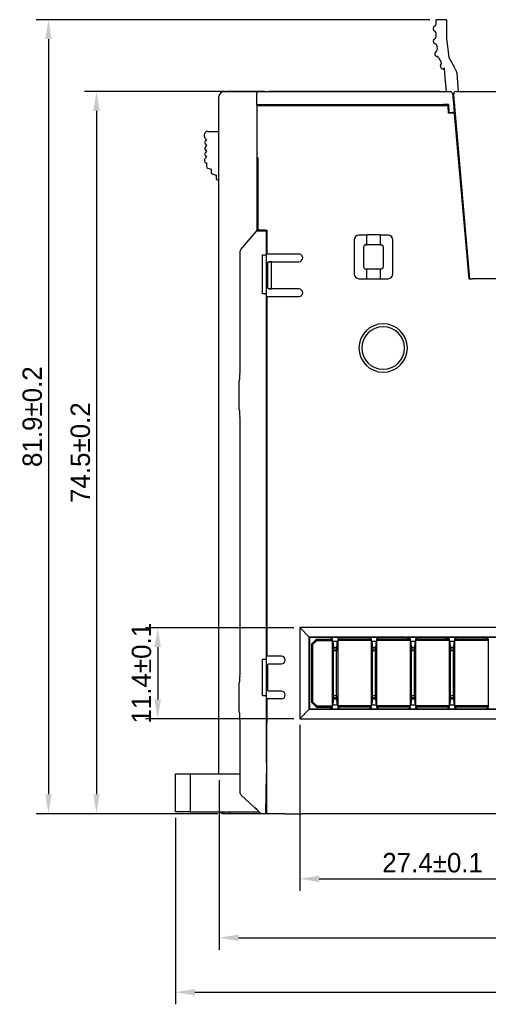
# Model space of a CAD drawing. Header units: millimetres. Extents: x 0 to 427, y 0 to 299.
# Tile 9 of 25: x 73 to 121, y 101 to 202. Entities that reach past the tile are written whole.
import ezdxf

# ---------------------------------------------------------------- set-up
doc = ezdxf.new("R2010")
doc.units = ezdxf.units.MM
doc.header["$LTSCALE"] = 23.1
doc.header["$MEASUREMENT"] = 0
doc.header["$PDSIZE"] = -5
doc.layers.add('IQC尺寸', color=3, linetype='Continuous', lineweight=18)
doc.layers.add('Layer0000', color=7, linetype='Continuous', lineweight=25)
doc.dimstyles.new('+-0.05', dxfattribs={"dimtxt": 2, "dimasz": 2, "dimexe": 1.25, "dimexo": 0.625, "dimtad": 1, "dimdsep": 46, "dimtxsty": 'Standard', "dimcen": 1.5, "dimdle": 4, "dimadec": 0, "dimazin": 0, "dimtol": 1, "dimtp": 0.05, "dimtm": 0.05, "dimtfac": 1, "dimtmove": 0, "dimatfit": 3, "dimfxl": 1, "dimtolj": 1, "dimarcsym": 0})

# ---------------------------------------------------------------- blocks, each defined once
blk = doc.blocks.new('*D23')
at = {"layer": 'Defpoints', "color": 0}
for p in [(94.84, 194.67), (80.94, 120.17), (94.09, 120.17)]:
    blk.add_point(p, dxfattribs=at)
at = {"layer": 'IQC尺寸', "color": 0, "lineweight": -2}
for p, q in [((94.21, 194.67), (79.69, 194.67)), ((80.94, 192.67), (80.94, 122.17)), ((93.46, 120.17), (79.69, 120.17))]:
    blk.add_line(p, q, dxfattribs=at)
at = {"layer": 'IQC尺寸', "color": 0}
for points in [[(81.27, 192.67), (80.6, 192.67), (80.94, 194.67)], [(80.6, 122.17), (81.27, 122.17), (80.94, 120.17)]]:
    blk.add_solid(points, dxfattribs=at)
at = {"layer": 'IQC尺寸', "color": 0, "insert": (79.28, 157.42), "char_height": 2, "attachment_point": 5, "rotation": 90}
blk.add_mtext('\\A1;74.5%%p0.2', dxfattribs=at)
blk = doc.blocks.new('*D25')
at = {"layer": 'Defpoints', "color": 0}
for p in [(93.59, 124.27), (193.59, 120.67), (193.59, 107.37)]:
    blk.add_point(p, dxfattribs=at)
at = {"layer": 'IQC尺寸', "color": 0, "lineweight": -2}
for p, q in [((93.59, 123.64), (93.59, 106.12)), ((193.59, 120.04), (193.59, 106.12)), ((95.59, 107.37), (191.59, 107.37))]:
    blk.add_line(p, q, dxfattribs=at)
at = {"layer": 'IQC尺寸', "color": 0}
for points in [[(95.59, 107.7), (95.59, 107.04), (93.59, 107.37)], [(191.59, 107.04), (191.59, 107.7), (193.59, 107.37)]]:
    blk.add_solid(points, dxfattribs=at)
at = {"layer": 'IQC尺寸', "color": 0, "insert": (143.59, 109.02), "char_height": 2, "attachment_point": 5}
blk.add_mtext('\\A1;100%%p0.2', dxfattribs=at)
blk = doc.blocks.new('*D29')
at = {"layer": 'Defpoints', "color": 0}
for p in [(101.94, 139.36), (87.26, 129.96), (101.94, 129.96)]:
    blk.add_point(p, dxfattribs=at)
at = {"layer": 'IQC尺寸', "color": 0, "lineweight": -2}
for p, q in [((101.31, 139.36), (86.01, 139.36)), ((87.26, 137.36), (87.26, 131.96)), ((101.31, 129.96), (86.01, 129.96))]:
    blk.add_line(p, q, dxfattribs=at)
at = {"layer": 'IQC尺寸', "color": 0}
for points in [[(87.59, 137.36), (86.92, 137.36), (87.26, 139.36)], [(86.92, 131.96), (87.59, 131.96), (87.26, 129.96)]]:
    blk.add_solid(points, dxfattribs=at)
at = {"layer": 'IQC尺寸', "color": 0, "insert": (85.6, 134.66), "char_height": 2, "attachment_point": 5, "rotation": 90}
blk.add_mtext('\\A1;11.4%%p0.1', dxfattribs=at)
blk = doc.blocks.new('*D30')
at = {"layer": 'Defpoints', "color": 0}
for p in [(101.94, 129.96), (129.34, 129.96), (129.34, 113.45)]:
    blk.add_point(p, dxfattribs=at)
at = {"layer": 'IQC尺寸', "color": 0, "lineweight": -2}
for p, q in [((101.94, 129.34), (101.94, 112.2)), ((129.34, 129.34), (129.34, 112.2)), ((103.94, 113.45), (127.34, 113.45))]:
    blk.add_line(p, q, dxfattribs=at)
at = {"layer": 'IQC尺寸', "color": 0}
for points in [[(103.94, 113.78), (103.94, 113.11), (101.94, 113.45)], [(127.34, 113.11), (127.34, 113.78), (129.34, 113.45)]]:
    blk.add_solid(points, dxfattribs=at)
at = {"layer": 'IQC尺寸', "color": 0, "insert": (115.64, 115.1), "char_height": 2, "attachment_point": 5}
blk.add_mtext('\\A1;27.4%%p0.1', dxfattribs=at)
blk = doc.blocks.new('*D33')
at = {"layer": 'Defpoints', "color": 0}
for p in [(115.99, 202.09), (75.98, 120.17), (94.09, 120.17)]:
    blk.add_point(p, dxfattribs=at)
at = {"layer": 'IQC尺寸', "color": 0, "lineweight": -2}
for p, q in [((115.36, 202.09), (74.73, 202.09)), ((75.98, 200.09), (75.98, 122.17)), ((93.46, 120.17), (74.73, 120.17))]:
    blk.add_line(p, q, dxfattribs=at)
at = {"layer": 'IQC尺寸', "color": 0}
for points in [[(76.31, 200.09), (75.65, 200.09), (75.98, 202.09)], [(75.65, 122.17), (76.31, 122.17), (75.98, 120.17)]]:
    blk.add_solid(points, dxfattribs=at)
at = {"layer": 'IQC尺寸', "color": 0, "insert": (74.32, 161.13), "char_height": 2, "attachment_point": 5, "rotation": 90}
blk.add_mtext('\\A1;81.9%%p0.2', dxfattribs=at)
blk = doc.blocks.new('*D34')
at = {"layer": 'Defpoints', "color": 0}
for p in [(195.09, 174.07), (89.1, 120.37), (195.09, 101.75)]:
    blk.add_point(p, dxfattribs=at)
at = {"layer": 'IQC尺寸', "color": 0, "lineweight": -2}
for p, q in [((195.09, 173.44), (195.09, 100.5)), ((89.1, 119.74), (89.1, 100.5)), ((91.1, 101.75), (193.09, 101.75))]:
    blk.add_line(p, q, dxfattribs=at)
at = {"layer": 'IQC尺寸', "color": 0}
for points in [[(91.1, 102.08), (91.1, 101.42), (89.1, 101.75)], [(193.09, 101.42), (193.09, 102.08), (195.09, 101.75)]]:
    blk.add_solid(points, dxfattribs=at)
at = {"layer": 'IQC尺寸', "color": 0, "insert": (142.09, 103.41), "char_height": 2, "attachment_point": 5}
blk.add_mtext('\\A1;106%%p0.2', dxfattribs=at)

msp = doc.modelspace()

# ---------------------------------------------------------------- linework, layer by layer
at = {"layer": 'Layer0000', "color": 7, "linetype": 'Continuous', "lineweight": 25}
for p, q in [((115.687, 201.216), (115.687, 201.116)), ((115.986, 201.587), (115.987, 201.603)), ((116.423, 202.088), (115.987, 202.088)), ((115.987, 202.088), (115.987, 201.603)), ((117.078, 202.088), (116.423, 202.088)), ((117.078, 202.088), (117.078, 201.587)), ((117.078, 201.587), (117.078, 200.187)), ((115.987, 200.728), (115.987, 200.287)), ((117.078, 200.187), (117.322, 198.202)), ((115.71, 199.884), (115.72, 199.785)), ((116.063, 199.435), (116.116, 199)), ((115.865, 198.579), (115.878, 198.48)), ((116.264, 198.199), (116.533, 197.703)), ((117.322, 198.202), (117.86, 197.236)), ((116.453, 197.219), (116.531, 197.076)), ((116.866, 197.087), (116.734, 197.016)), ((116.919, 196.488), (116.866, 197.087)), ((118.054, 196.888), (117.86, 197.236)), ((117.081, 194.665), (116.919, 196.488)), ((118.128, 196.642), (118.132, 196.587)), ((118.132, 196.587), (118.282, 194.665)), ((93.588, 124.765), (93.588, 194.165)), ((94.088, 194.665), (97.688, 194.665)), ((97.488, 193.314), (97.488, 194.465)), ((97.688, 194.665), (117.494, 194.665)), ((117.693, 194.482), (117.783, 193.458)), ((117.807, 194.339), (119.467, 175.365)), ((118.106, 194.665), (188.952, 194.665)), ((121.112, 194.665), (121.112, 194.666)), ((97.488, 193.314), (97.488, 180.315)), ((97.572, 193.314), (97.488, 193.314)), ((116.77, 193.314), (97.572, 193.314)), ((117.251, 193.215), (98.105, 193.215)), ((116.771, 193.326), (116.77, 193.314)), ((117.296, 193.326), (116.771, 193.326)), ((117.286, 192.455), (117.251, 193.215)), ((117.296, 193.326), (117.334, 192.505)), ((117.783, 193.458), (117.866, 192.505)), ((117.371, 192.455), (117.286, 192.455)), ((117.334, 192.505), (117.665, 192.505)), ((117.866, 192.505), (117.665, 192.505)), ((117.875, 192.429), (117.883, 192.387)), ((117.875, 192.429), (119.369, 175.357)), ((117.883, 192.387), (119.373, 175.361)), ((92.443, 190.557), (93.588, 190.563)), ((92.132, 189.907), (92.288, 189.713)), ((92.288, 189.713), (92.148, 189.538)), ((92.148, 189.288), (92.288, 189.113)), ((92.288, 189.113), (92.148, 188.938)), ((92.148, 188.688), (92.288, 188.513)), ((92.288, 188.513), (92.148, 188.338)), ((92.148, 188.088), (92.288, 187.913)), ((92.088, 187.593), (92.088, 187.516)), ((92.288, 187.913), (92.132, 187.718)), ((92.236, 187.323), (92.288, 187.309)), ((92.288, 187.309), (92.288, 186.963)), ((97.602, 187.881), (97.602, 182.911)), ((92.436, 186.77), (92.788, 186.675)), ((92.788, 186.675), (92.788, 186.329)), ((92.936, 186.136), (93.288, 186.041)), ((93.288, 186.041), (93.288, 185.741)), ((93.488, 185.541), (93.588, 185.541)), ((118.571, 185.605), (118.477, 185.605)), ((97.602, 182.911), (97.602, 180.375)), ((118.781, 182.125), (118.875, 182.125)), ((95.835, 178.371), (97.488, 180.315)), ((97.488, 180.315), (98.489, 180.315)), ((97.602, 180.375), (97.618, 180.365)), ((98.323, 180.365), (97.618, 180.365)), ((98.338, 180.374), (98.323, 180.365)), ((98.338, 180.374), (98.552, 180.374)), ((98.489, 180.315), (98.507, 180.315)), ((98.507, 125.367), (98.507, 180.315)), ((98.552, 180.317), (98.552, 180.375)), ((98.552, 180.117), (98.552, 180.317)), ((98.552, 177.909), (98.552, 180.116)), ((108.839, 179.865), (108.037, 179.865)), ((108.856, 179.882), (108.839, 179.865)), ((108.839, 178.865), (108.839, 179.865)), ((110.219, 179.882), (108.856, 179.882)), ((110.236, 179.865), (110.219, 179.882)), ((110.236, 179.865), (110.236, 178.865)), ((111.038, 179.865), (110.236, 179.865)), ((107.538, 179.365), (107.538, 175.865)), ((108.738, 178.865), (108.839, 178.865)), ((108.856, 178.848), (108.839, 178.865)), ((110.219, 178.848), (108.856, 178.848)), ((110.236, 178.865), (110.219, 178.848)), ((110.236, 178.865), (110.338, 178.865)), ((111.538, 175.865), (111.538, 179.365)), ((95.787, 166.365), (95.788, 178.241)), ((98.088, 173.815), (98.088, 177.815)), ((98.088, 177.815), (98.488, 177.815)), ((98.488, 177.815), (98.496, 177.815)), ((99.038, 177.909), (98.552, 177.909)), ((101.837, 177.909), (99.038, 177.909)), ((108.538, 176.565), (108.538, 178.665)), ((110.538, 178.665), (110.538, 176.565)), ((119.183, 178.605), (119.089, 178.605)), ((98.507, 177.048), (98.638, 177.048)), ((98.638, 177.048), (98.66, 177.114)), ((98.638, 174.382), (98.638, 177.048)), ((98.66, 177.114), (98.754, 177.121)), ((98.754, 177.121), (99.638, 177.121)), ((98.972, 177.118), (98.754, 177.121)), ((99.024, 174.338), (99.024, 177.092)), ((99.638, 177.121), (99.809, 177.121)), ((99.809, 177.121), (99.838, 177.121)), ((99.838, 177.121), (101.837, 177.121)), ((108.839, 176.365), (108.738, 176.365)), ((108.839, 176.365), (108.856, 176.382)), ((108.839, 175.365), (108.839, 176.365)), ((108.856, 176.382), (110.219, 176.382)), ((110.219, 176.382), (110.236, 176.365)), ((110.338, 176.365), (110.236, 176.365)), ((110.236, 176.365), (110.236, 175.365)), ((108.037, 175.365), (108.028, 175.365)), ((108.037, 175.365), (108.839, 175.365)), ((108.839, 175.365), (108.856, 175.348)), ((108.856, 175.348), (110.219, 175.348)), ((110.219, 175.348), (110.236, 175.365)), ((110.236, 175.365), (111.038, 175.365)), ((111.047, 175.365), (111.038, 175.365)), ((119.373, 175.361), (119.369, 175.357)), ((119.369, 175.357), (119.467, 175.357)), ((119.373, 175.361), (119.467, 175.361)), ((119.467, 175.365), (119.768, 175.365)), ((188.952, 175.365), (119.768, 175.365)), ((120.517, 175.361), (120.517, 175.365)), ((120.717, 175.365), (120.717, 175.361)), ((98.488, 173.815), (98.088, 173.815)), ((98.496, 173.815), (98.488, 173.815)), ((98.638, 174.382), (98.507, 174.382)), ((98.66, 174.316), (98.638, 174.382)), ((98.754, 174.309), (98.66, 174.316)), ((98.754, 174.309), (98.972, 174.312)), ((99.809, 174.309), (98.754, 174.309)), ((99.838, 174.309), (99.809, 174.309)), ((100.832, 174.309), (99.838, 174.309)), ((101.836, 174.309), (100.832, 174.309)), ((98.552, 173.521), (101.837, 173.521)), ((98.552, 166.629), (98.552, 173.521)), ((98.552, 161.857), (98.552, 166.629)), ((95.787, 166.365), (95.787, 166.37)), ((95.688, 161.875), (95.688, 164.855)), ((95.739, 165.573), (95.738, 165.567)), ((98.552, 158.917), (98.552, 161.857)), ((95.787, 135.165), (95.788, 160.455)), ((98.552, 148.073), (98.552, 158.915)), ((98.552, 143.862), (98.552, 148.073)), ((98.552, 143.301), (98.552, 143.862)), ((98.552, 140.615), (98.552, 143.3)), ((98.552, 138.615), (98.552, 140.615)), ((102.915, 138.387), (101.938, 139.365)), ((101.938, 139.365), (101.938, 129.965)), ((129.338, 139.365), (101.938, 139.365)), ((98.552, 136.411), (98.552, 138.615)), ((102.915, 130.943), (102.915, 138.387)), ((102.915, 138.387), (128.36, 138.387)), ((102.938, 138.365), (102.915, 138.387)), ((128.338, 138.365), (102.938, 138.365)), ((102.938, 138.365), (102.938, 130.965)), ((103.638, 138.165), (103.138, 137.665)), ((103.638, 138.165), (105.275, 138.165)), ((103.638, 138.165), (103.687, 138.045)), ((105.075, 138.365), (105.275, 138.165)), ((105.275, 138.165), (105.275, 138.365)), ((105.275, 138.165), (105.275, 138.045)), ((105.875, 138.165), (106.075, 138.365)), ((105.875, 138.365), (105.875, 138.165)), ((105.875, 138.045), (105.875, 138.165)), ((109.3, 138.165), (105.875, 138.165)), ((109.1, 138.365), (109.3, 138.165)), ((109.3, 138.165), (109.3, 138.365)), ((109.3, 138.165), (109.3, 138.045)), ((109.9, 138.165), (110.1, 138.365)), ((109.9, 138.365), (109.9, 138.165)), ((109.9, 138.045), (109.9, 138.165)), ((113.325, 138.165), (109.9, 138.165)), ((113.155, 138.165), (112.956, 138.365)), ((113.125, 138.365), (113.325, 138.165)), ((113.325, 138.165), (113.325, 138.365)), ((113.325, 138.165), (113.325, 138.045)), ((113.925, 138.165), (114.125, 138.365)), ((113.925, 138.365), (113.925, 138.165)), ((113.925, 138.045), (113.925, 138.165)), ((117.35, 138.165), (113.925, 138.165)), ((117.18, 138.165), (116.981, 138.365)), ((117.15, 138.365), (117.35, 138.165)), ((117.35, 138.165), (117.35, 138.365)), ((117.35, 138.165), (117.35, 138.045)), ((117.95, 138.165), (118.15, 138.365)), ((117.95, 138.365), (117.95, 138.165)), ((117.95, 138.045), (117.95, 138.165)), ((121.375, 138.165), (117.95, 138.165)), ((121.175, 138.365), (121.375, 138.165)), ((121.375, 138.165), (121.375, 138.365)), ((121.375, 138.165), (121.375, 138.045)), ((103.138, 137.665), (103.258, 137.615)), ((103.138, 137.665), (103.138, 131.665)), ((103.258, 137.615), (103.687, 138.045)), ((103.258, 137.615), (103.258, 131.715)), ((103.687, 138.045), (105.275, 138.045)), ((105.275, 138.045), (105.275, 131.285)), ((105.275, 137.965), (105.313, 137.965)), ((105.313, 137.965), (105.838, 137.965)), ((105.731, 137.315), (105.419, 137.315)), ((105.423, 137.165), (105.727, 137.165)), ((105.838, 137.965), (105.875, 137.965)), ((105.875, 131.285), (105.875, 138.045)), ((109.3, 138.045), (105.875, 138.045)), ((109.3, 138.045), (109.3, 131.285)), ((109.3, 137.965), (109.338, 137.965)), ((109.338, 137.965), (109.863, 137.965)), ((109.756, 137.315), (109.444, 137.315)), ((109.448, 137.165), (109.752, 137.165)), ((109.863, 137.965), (109.9, 137.965)), ((109.9, 131.285), (109.9, 138.045)), ((113.325, 138.045), (109.9, 138.045)), ((113.325, 138.045), (113.325, 131.285)), ((113.325, 137.965), (113.363, 137.965)), ((113.363, 137.965), (113.888, 137.965)), ((113.781, 137.315), (113.469, 137.315)), ((113.473, 137.165), (113.777, 137.165)), ((113.888, 137.965), (113.925, 137.965)), ((113.925, 131.285), (113.925, 138.045)), ((117.35, 138.045), (113.925, 138.045)), ((117.35, 138.045), (117.35, 131.285)), ((117.35, 137.965), (117.388, 137.965)), ((117.388, 137.965), (117.913, 137.965)), ((117.806, 137.315), (117.494, 137.315)), ((117.498, 137.165), (117.802, 137.165)), ((117.913, 137.965), (117.95, 137.965)), ((117.95, 131.285), (117.95, 138.045)), ((121.375, 138.045), (117.95, 138.045)), ((121.375, 138.045), (121.375, 131.285)), ((121.375, 137.965), (121.413, 137.965)), ((100.038, 136.409), (98.552, 136.411)), ((105.425, 132.365), (105.425, 136.965)), ((105.725, 136.965), (105.425, 136.965)), ((105.725, 132.365), (105.725, 136.965)), ((109.45, 132.365), (109.45, 136.965)), ((109.75, 136.965), (109.45, 136.965)), ((109.75, 132.365), (109.75, 136.965)), ((113.475, 132.365), (113.475, 136.965)), ((113.775, 136.965), (113.475, 136.965)), ((113.775, 132.365), (113.775, 136.965)), ((117.5, 132.365), (117.5, 136.965)), ((117.8, 136.965), (117.5, 136.965)), ((117.8, 132.365), (117.8, 136.965)), ((95.787, 135.165), (95.787, 135.17)), ((98.088, 132.315), (98.088, 136.115)), ((98.088, 136.115), (98.488, 136.115)), ((98.488, 136.115), (98.496, 136.115)), ((98.507, 135.548), (98.638, 135.548)), ((98.638, 135.548), (98.66, 135.614)), ((98.638, 132.882), (98.638, 135.548)), ((98.66, 135.614), (98.754, 135.621)), ((98.754, 135.621), (99.648, 135.621)), ((99.648, 135.621), (100.038, 135.621)), ((95.739, 134.373), (95.739, 134.367)), ((95.688, 130.675), (95.688, 133.655)), ((98.488, 132.315), (98.088, 132.315)), ((98.496, 132.315), (98.488, 132.315)), ((98.638, 132.882), (98.507, 132.882)), ((98.66, 132.816), (98.638, 132.882)), ((98.754, 132.81), (98.66, 132.816)), ((99.645, 132.809), (98.754, 132.81)), ((99.838, 132.809), (99.644, 132.809)), ((99.838, 132.809), (99.645, 132.809)), ((100.038, 132.809), (99.838, 132.809)), ((105.423, 132.165), (105.727, 132.165)), ((105.425, 132.365), (105.725, 132.365)), ((109.448, 132.165), (109.752, 132.165)), ((109.45, 132.365), (109.75, 132.365)), ((113.473, 132.165), (113.777, 132.165)), ((113.475, 132.365), (113.775, 132.365)), ((117.498, 132.165), (117.802, 132.165)), ((117.5, 132.365), (117.8, 132.365)), ((98.544, 127.703), (98.548, 131.265)), ((98.548, 131.265), (98.548, 132.018)), ((98.548, 132.018), (98.552, 132.018)), ((100.038, 132.021), (98.552, 132.021)), ((103.138, 131.665), (103.258, 131.715)), ((103.138, 131.665), (103.638, 131.165)), ((103.258, 131.715), (103.687, 131.285)), ((103.638, 131.165), (103.687, 131.285)), ((103.638, 131.165), (105.275, 131.165)), ((103.687, 131.285), (105.275, 131.285)), ((105.275, 131.165), (105.075, 130.965)), ((105.275, 131.365), (105.313, 131.365)), ((105.275, 131.285), (105.275, 131.165)), ((105.275, 130.965), (105.275, 131.165)), ((105.838, 131.365), (105.313, 131.365)), ((105.419, 132.015), (105.731, 132.015)), ((105.838, 131.365), (105.875, 131.365)), ((105.875, 131.165), (105.875, 131.285)), ((109.3, 131.285), (105.875, 131.285)), ((106.075, 130.965), (105.875, 131.165)), ((109.3, 131.165), (105.875, 131.165)), ((105.875, 131.165), (105.875, 130.965)), ((109.3, 131.165), (109.1, 130.965)), ((109.3, 131.365), (109.338, 131.365)), ((109.3, 131.285), (109.3, 131.165)), ((109.3, 130.965), (109.3, 131.165)), ((109.863, 131.365), (109.338, 131.365)), ((109.444, 132.015), (109.756, 132.015)), ((109.863, 131.365), (109.9, 131.365)), ((109.9, 131.165), (109.9, 131.285)), ((113.325, 131.285), (109.9, 131.285)), ((110.1, 130.965), (109.9, 131.165)), ((113.325, 131.165), (109.9, 131.165)), ((109.9, 131.165), (109.9, 130.965)), ((113.325, 131.165), (113.125, 130.965)), ((113.325, 131.365), (113.363, 131.365)), ((113.325, 131.285), (113.325, 131.165)), ((113.325, 130.965), (113.325, 131.165)), ((113.888, 131.365), (113.363, 131.365)), ((113.469, 132.015), (113.781, 132.015)), ((113.888, 131.365), (113.925, 131.365)), ((113.925, 131.165), (113.925, 131.285)), ((117.35, 131.285), (113.925, 131.285)), ((114.125, 130.965), (113.925, 131.165)), ((117.35, 131.165), (113.925, 131.165)), ((113.925, 131.165), (113.925, 130.965)), ((117.35, 131.165), (117.15, 130.965)), ((117.35, 131.365), (117.388, 131.365)), ((117.35, 131.285), (117.35, 131.165)), ((117.35, 130.965), (117.35, 131.165)), ((117.913, 131.365), (117.388, 131.365)), ((117.494, 132.015), (117.806, 132.015)), ((117.913, 131.365), (117.95, 131.365)), ((117.95, 131.165), (117.95, 131.285)), ((121.375, 131.285), (117.95, 131.285)), ((118.15, 130.965), (117.95, 131.165)), ((121.375, 131.165), (117.95, 131.165)), ((117.95, 131.165), (117.95, 130.965)), ((121.375, 131.165), (121.175, 130.965)), ((121.375, 131.365), (121.413, 131.365)), ((121.375, 131.285), (121.375, 131.165)), ((121.375, 130.965), (121.375, 131.165)), ((101.938, 129.965), (102.915, 130.943)), ((102.938, 130.965), (102.915, 130.943)), ((128.36, 130.943), (102.915, 130.943)), ((102.938, 130.965), (128.338, 130.965)), ((95.788, 122.252), (95.788, 129.245)), ((101.938, 129.965), (129.338, 129.965)), ((98.544, 122.733), (98.544, 127.703)), ((98.507, 125.367), (98.488, 124.265)), ((89.1, 124.265), (90.6, 124.265)), ((89.1, 120.365), (89.1, 124.265)), ((90.6, 124.265), (94.088, 124.265)), ((90.6, 124.265), (90.6, 120.365)), ((93.588, 124.265), (93.588, 124.765)), ((94.088, 124.265), (95.788, 124.265)), ((98.409, 120.165), (98.48, 124.265)), ((98.48, 124.265), (98.544, 124.265)), ((98.484, 124.265), (98.48, 124.265)), ((95.851, 122.106), (97.303, 120.757)), ((97.304, 120.757), (95.852, 122.106)), ((98.544, 120.165), (98.544, 122.733)), ((90.6, 120.365), (89.1, 120.365)), ((90.6, 120.365), (97.726, 120.365)), ((94.088, 120.166), (94.088, 120.365)), ((94.705, 120.166), (94.088, 120.166)), ((94.706, 120.365), (94.705, 120.166)), ((97.938, 120.166), (94.705, 120.166)), ((97.304, 120.757), (97.303, 120.757)), ((97.303, 120.757), (97.732, 120.359)), ((97.488, 120.587), (97.304, 120.757)), ((97.942, 120.165), (97.488, 120.587)), ((97.732, 120.359), (97.94, 120.166)), ((97.937, 120.169), (97.938, 120.165)), ((98.398, 120.165), (97.942, 120.165)), ((98.398, 120.165), (98.4, 120.165)), ((98.544, 120.166), (98.409, 120.166)), ((98.412, 120.365), (98.544, 120.365)), ((98.544, 120.165), (98.555, 120.168)), ((100.403, 120.165), (98.544, 120.165)), ((100.403, 120.165), (102.174, 120.165)), ((107.596, 120.165), (102.174, 120.165)), ((116.157, 120.165), (107.596, 120.165)), ((125.21, 120.165), (116.157, 120.165))]:
    msp.add_line(p, q, dxfattribs=at)
for centre, radius in [((94.387, 194.665), 0.000272), ((116.377, 194.665), 0.000308)]:
    msp.add_circle(centre, radius, dxfattribs=at)
for centre, radius, start, end in [((115.887, 201.216), 0.2, 104.47751, 180), ((115.787, 201.603), 0.2, 284.47751, 355.54279), ((115.887, 201.116), 0.2, 180, 255.52249), ((115.787, 200.728), 0.2, 0, 75.52249), ((115.787, 200.287), 0.2, 287.75072, 360), ((115.909, 199.906), 0.2, 107.75072, 186.13595), ((115.919, 199.807), 0.2, 186.13595, 262.07417), ((115.864, 199.411), 0.2, 7, 82.07417), ((116.064, 198.603), 0.2, 111.47751, 187), ((116.076, 198.504), 0.2, 187, 271.69518), ((115.917, 198.975), 0.2, 291.47751, 7), ((116.088, 198.104), 0.2, 28.44774, 91.69518), ((116.629, 197.315), 0.2, 132.92525, 208.44774), ((116.357, 197.608), 0.2, 312.92525, 28.44774), ((116.663, 197.148), 0.15, 208.44774, 274.01882), ((116.663, 197.148), 0.15, 274.01882, 298.44774), ((117.526, 196.595), 0.604, 4.52278, 29.02441), ((94.088, 194.165), 0.5, 90, 179.98585), ((97.688, 194.465), 0.2, 90, 180), ((117.494, 194.465), 0.2, 5, 90), ((118.106, 194.365), 0.3, 90, 185), ((97.981, 185.937), 7.279, 89.02328, 92.96033), ((117.495, 189.959), 2.499, 81.24633, 92.84034), ((92.445, 190.157), 0.4, 90.29961, 218.65982), ((92.304, 189.413), 0.2, 141.34019, 218.65516), ((92.304, 188.813), 0.2, 141.34019, 218.65516), ((92.304, 188.213), 0.2, 141.33931, 218.65919), ((92.288, 187.593), 0.2, 141.32098, 180.00333), ((92.288, 187.516), 0.2, 180.00853, 254.99905), ((92.488, 186.963), 0.2, 180.00005, 255.01723), ((92.988, 186.329), 0.2, 179.99978, 255.01331), ((93.488, 185.741), 0.2, 180.00005, 270.00064), ((108.053, 179.349), 0.516, 91.77452, 178.22493), ((111.022, 179.349), 0.516, 1.77455, 88.22545), ((108.737, 178.665), 0.2, 89.98662, 180.01338), ((110.338, 178.665), 0.2, 359.98662, 90.01338), ((95.988, 178.241), 0.2, 139.63546, 180), ((101.834, 177.509), 0.4, 34.3258, 89.53821), ((98.966, 177.041), 0.0764, 41.42408, 85.89947), ((101.825, 177.528), 0.407, 271.7877, 358.17337), ((101.835, 177.514), 0.396, 0.06546, 33.75962), ((108.053, 175.881), 0.516, 181.77507, 268.22548), ((108.737, 176.565), 0.2, 179.98662, 270.01338), ((110.338, 176.565), 0.2, 269.98662, 0.01338), ((111.022, 175.881), 0.516, 271.77455, 358.22545), ((98.966, 174.389), 0.0764, 274.0809, 318.56674), ((101.833, 173.915), 0.394, 270.61034, 89.38894), ((110.538, 168.215), 2.5, 0.00306, 179.99694), ((110.538, 168.213), 2.2, 0.0385, 179.9615), ((110.538, 168.215), 2.5, 180.00361, 359.99639), ((110.538, 168.216), 2.2, 180.0385, 359.9615), ((90.521, 166.285), 5.266, 352.23439, 0.87406), ((100.688, 164.855), 5, 171.74587, 179.99974), ((100.688, 161.875), 5, 180.0002, 188.23951), ((90.665, 160.455), 5.122, 0.00136, 7.87118), ((105.309, 137.936), 0.0296, 27.16197, 82.18401), ((105.842, 137.936), 0.0296, 97.80089, 152.85397), ((109.334, 137.936), 0.0296, 27.16197, 82.18401), ((109.867, 137.936), 0.0296, 97.80089, 152.85397), ((113.359, 137.936), 0.0296, 27.16197, 82.18401), ((113.892, 137.936), 0.0296, 97.80089, 152.85397), ((117.384, 137.936), 0.0296, 27.16197, 82.18401), ((117.917, 137.936), 0.0296, 97.80089, 152.85397), ((100.038, 136.015), 0.394, 270.00387, 89.99613), ((90.657, 135.075), 5.13, 352.13467, 1.0039), ((100.688, 133.655), 5, 171.74586, 180.00044), ((100.033, 132.415), 0.394, 270.61038, 89.38964), ((98.553, 132.02), 0.00148, 159.6173, 184.28137), ((100.688, 130.675), 5, 179.99997, 188.23541), ((90.521, 129.245), 5.266, 0.00012, 7.7655), ((95.988, 122.252), 0.2, 180, 227.12278), ((94.088, 120.666), 0.5, 216.93369, 270)]:
    msp.add_arc(centre, radius, start, end, dxfattribs=at)
for points in [[(94.387, 194.666), (94.387, 194.666), (94.601, 194.666), (94.838, 194.666)], [(94.838, 194.665), (94.589, 194.665), (94.388, 194.665), (94.388, 194.665)], [(94.838, 194.666), (94.84, 194.666), (94.976, 194.666), (95.195, 194.666)], [(98.288, 194.665), (98.278, 194.665), (94.848, 194.665), (94.838, 194.665)], [(97.478, 194.666), (97.944, 194.666), (98.284, 194.666), (98.288, 194.666)], [(115.927, 194.665), (115.917, 194.665), (98.748, 194.665), (98.738, 194.665)], [(115.533, 194.666), (115.787, 194.666), (115.926, 194.666), (115.927, 194.666)], [(115.927, 194.666), (116.164, 194.666), (116.378, 194.666), (116.378, 194.666)], [(116.378, 194.665), (116.378, 194.665), (116.164, 194.665), (115.927, 194.665)], [(97.942, 120.165), (97.942, 120.165), (97.942, 120.165), (97.941, 120.165)]]:
    msp.add_open_spline(points, degree=3, dxfattribs=at)
for points, knots in [([(105.425, 136.965), (105.425, 137.093), (105.421, 137.303), (105.416, 137.425), (105.393, 137.715), (105.385, 137.776), (105.349, 137.942), (105.339, 137.947), (105.335, 137.949)], [0, 0, 0, 0, 0.1666667, 0.3333333, 0.5, 0.6666667, 0.75, 1, 1, 1, 1]), ([(105.815, 137.949), (105.811, 137.947), (105.795, 137.922), (105.763, 137.755), (105.754, 137.682), (105.735, 137.444), (105.73, 137.325), (105.726, 137.103), (105.725, 136.965)], [0, 0, 0, 0, 0.2727273, 0.3636364, 0.5454545, 0.6363636, 0.8181818, 1, 1, 1, 1]), ([(109.45, 136.965), (109.45, 137.093), (109.446, 137.303), (109.441, 137.425), (109.418, 137.715), (109.41, 137.776), (109.374, 137.942), (109.364, 137.947), (109.36, 137.949)], [0, 0, 0, 0, 0.1666667, 0.3333333, 0.5, 0.6666667, 0.75, 1, 1, 1, 1]), ([(109.84, 137.949), (109.836, 137.947), (109.82, 137.922), (109.788, 137.755), (109.779, 137.682), (109.76, 137.444), (109.755, 137.325), (109.751, 137.103), (109.75, 136.965)], [0, 0, 0, 0, 0.2727273, 0.3636364, 0.5454545, 0.6363636, 0.8181818, 1, 1, 1, 1]), ([(113.475, 136.965), (113.475, 137.093), (113.471, 137.303), (113.466, 137.425), (113.443, 137.715), (113.435, 137.776), (113.399, 137.942), (113.389, 137.947), (113.385, 137.949)], [0, 0, 0, 0, 0.1666667, 0.3333333, 0.5, 0.6666667, 0.75, 1, 1, 1, 1]), ([(113.865, 137.949), (113.861, 137.947), (113.845, 137.922), (113.813, 137.755), (113.804, 137.682), (113.785, 137.444), (113.78, 137.325), (113.776, 137.103), (113.775, 136.965)], [0, 0, 0, 0, 0.2727273, 0.3636364, 0.5454545, 0.6363636, 0.8181818, 1, 1, 1, 1]), ([(117.5, 136.965), (117.5, 137.093), (117.496, 137.303), (117.491, 137.425), (117.468, 137.715), (117.46, 137.776), (117.424, 137.942), (117.414, 137.947), (117.41, 137.949)], [0, 0, 0, 0, 0.1666667, 0.3333333, 0.5, 0.6666667, 0.75, 1, 1, 1, 1]), ([(117.89, 137.949), (117.886, 137.947), (117.87, 137.922), (117.838, 137.755), (117.829, 137.682), (117.81, 137.444), (117.805, 137.325), (117.801, 137.103), (117.8, 136.965)], [0, 0, 0, 0, 0.2727273, 0.3636364, 0.5454545, 0.6363636, 0.8181818, 1, 1, 1, 1]), ([(105.313, 131.365), (105.321, 131.36), (105.338, 131.362), (105.373, 131.491), (105.389, 131.586), (105.413, 131.858), (105.421, 132.038), (105.425, 132.22), (105.425, 132.365)], [0, 0, 0, 0, 0.2222222, 0.3333333, 0.4444444, 0.6666667, 0.7777778, 1, 1, 1, 1]), ([(105.725, 132.365), (105.726, 132.217), (105.73, 131.984), (105.74, 131.804), (105.762, 131.583), (105.774, 131.505), (105.806, 131.381), (105.825, 131.362), (105.838, 131.365)], [0, 0, 0, 0, 0.1818182, 0.3636364, 0.4545455, 0.6363636, 0.7272727, 1, 1, 1, 1]), ([(109.338, 131.365), (109.346, 131.36), (109.363, 131.362), (109.398, 131.491), (109.414, 131.586), (109.438, 131.858), (109.446, 132.038), (109.45, 132.22), (109.45, 132.365)], [0, 0, 0, 0, 0.2222222, 0.3333333, 0.4444444, 0.6666667, 0.7777778, 1, 1, 1, 1]), ([(109.75, 132.365), (109.751, 132.217), (109.755, 131.984), (109.765, 131.804), (109.787, 131.583), (109.799, 131.505), (109.831, 131.381), (109.85, 131.362), (109.863, 131.365)], [0, 0, 0, 0, 0.1818182, 0.3636364, 0.4545455, 0.6363636, 0.7272727, 1, 1, 1, 1]), ([(113.363, 131.365), (113.371, 131.36), (113.388, 131.362), (113.423, 131.491), (113.439, 131.586), (113.463, 131.858), (113.471, 132.038), (113.475, 132.22), (113.475, 132.365)], [0, 0, 0, 0, 0.2222222, 0.3333333, 0.4444444, 0.6666667, 0.7777778, 1, 1, 1, 1]), ([(113.775, 132.365), (113.776, 132.217), (113.78, 131.984), (113.79, 131.804), (113.812, 131.583), (113.824, 131.505), (113.856, 131.381), (113.875, 131.362), (113.888, 131.365)], [0, 0, 0, 0, 0.1818182, 0.3636364, 0.4545455, 0.6363636, 0.7272727, 1, 1, 1, 1]), ([(117.388, 131.365), (117.396, 131.36), (117.413, 131.362), (117.448, 131.491), (117.464, 131.586), (117.488, 131.858), (117.496, 132.038), (117.5, 132.22), (117.5, 132.365)], [0, 0, 0, 0, 0.2222222, 0.3333333, 0.4444444, 0.6666667, 0.7777778, 1, 1, 1, 1]), ([(117.8, 132.365), (117.801, 132.217), (117.805, 131.984), (117.815, 131.804), (117.837, 131.583), (117.849, 131.505), (117.881, 131.381), (117.9, 131.362), (117.913, 131.365)], [0, 0, 0, 0, 0.1818182, 0.3636364, 0.4545455, 0.6363636, 0.7272727, 1, 1, 1, 1])]:
    msp.add_open_spline(points, degree=3, knots=knots, dxfattribs=at)

# ---------------------------------------------------------------- dimensions: what is measured, and where the dimension line sits
at = {"layer": 'IQC尺寸'}
for base, p1, override, picture, middle in [((75.979, 120.166), (115.987, 202.088), {"dimgap": 0.625, "dimtad": 1, "dimjust": 0, "dimdec": 1, "dimlfac": 1, "dimpost": '<>', "dimse1": 0, "dimse2": 0, "dimsd1": 0, "dimsd2": 0, "dimtol": 0, "dimlim": 0, "dimtofl": 1, "dimtvp": 0.1, "dimarcsym": 1}, '*D33', (74.324, 161.127)), ((80.937, 120.166), (94.838, 194.666), {"dimgap": 0.625, "dimtad": 1, "dimjust": 0, "dimdec": 2, "dimlfac": 1, "dimpost": '<>', "dimse1": 0, "dimse2": 0, "dimsd1": 0, "dimsd2": 0, "dimtol": 0, "dimlim": 0, "dimtofl": 1, "dimtvp": 0.1, "dimarcsym": 1}, '*D23', (79.281, 157.416))]:
    dim = msp.add_linear_dim(base=base, p1=p1, p2=(94.088, 120.166), angle=90, text='<>%%p0.2', dimstyle='+-0.05', override=override, dxfattribs=at)
    dim.commit()
    dim.dimension.update_dxf_attribs({"geometry": picture, "text_midpoint": middle})
for base, p1, p2, text, override, picture, middle in [((195.088, 101.751), (89.1, 120.365), (195.088, 174.065), '<>%%p0.2', {"dimgap": 0.625, "dimtad": 1, "dimjust": 0, "dimdec": 1, "dimlfac": 1, "dimpost": '<>', "dimse1": 0, "dimse2": 0, "dimsd1": 0, "dimsd2": 0, "dimtol": 0, "dimlim": 0, "dimtofl": 1, "dimtvp": 0.1, "dimarcsym": 1}, '*D34', (142.094, 103.406)), ((129.338, 113.448), (101.938, 129.965), (129.338, 129.965), '<>%%p0.1', {"dimgap": 0.625, "dimtad": 1, "dimjust": 0, "dimdec": 2, "dimlfac": 1, "dimpost": '<>', "dimse1": 0, "dimse2": 0, "dimsd1": 0, "dimsd2": 0, "dimtol": 0, "dimlim": 0, "dimtofl": 1, "dimtvp": 0.1, "dimarcsym": 1}, '*D30', (115.638, 115.103)), ((193.588, 107.37), (93.588, 124.265), (193.588, 120.665), '<>%%p0.2', {"dimgap": 0.625, "dimtad": 1, "dimjust": 0, "dimdec": 2, "dimlfac": 1, "dimpost": '<>', "dimse1": 0, "dimse2": 0, "dimsd1": 0, "dimsd2": 0, "dimtol": 0, "dimlim": 0, "dimtofl": 1, "dimtvp": 0.1, "dimarcsym": 1}, '*D25', (143.588, 109.025))]:
    dim = msp.add_linear_dim(base=base, p1=p1, p2=p2, text=text, dimstyle='+-0.05', override=override, dxfattribs=at)
    dim.commit()
    dim.dimension.update_dxf_attribs({"geometry": picture, "text_midpoint": middle})
dim = msp.add_linear_dim(base=(87.257, 129.965), p1=(101.938, 139.365), p2=(101.938, 129.965), angle=90, text='11.4%%p0.1', dimstyle='+-0.05', override={"dimgap": 0.625, "dimtad": 1, "dimjust": 0, "dimdec": 2, "dimlfac": 1, "dimpost": '<>', "dimse1": 0, "dimse2": 0, "dimsd1": 0, "dimsd2": 0, "dimtol": 0, "dimlim": 0, "dimtp": 0.05, "dimtm": 0.05, "dimtdec": 2, "dimtofl": 1, "dimtvp": 0.1, "dimarcsym": 1}, dxfattribs=at)
dim.commit()
dim.dimension.update_dxf_attribs({"geometry": '*D29', "text_midpoint": (87.257, 134.665), "dimtype": 160})

doc.saveas('drawing.dxf')
